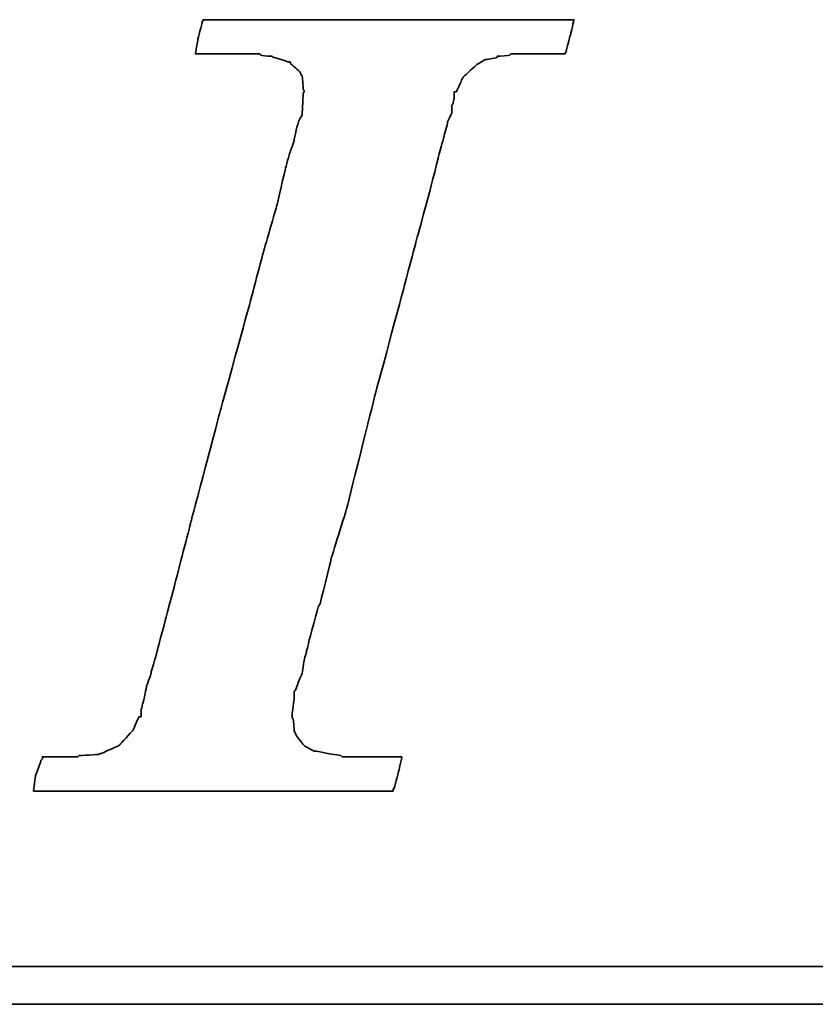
# Model space of a CAD drawing. Header units: millimetres. Extents: x -629 to -378, y -498 to -353.
# Tile 31 of 47: x -444.14 to -441.1, y -424.73 to -420.97. Entities that reach past the tile are written whole.
import ezdxf

# ---------------------------------------------------------------- set-up
doc = ezdxf.new("R2010")
doc.units = ezdxf.units.MM
doc.header["$LTSCALE"] = 0.1
doc.layers.add('CHA', color=7, linetype='CONTINUOUS')
doc.layers.add('layer 1', color=7, linetype='CONTINUOUS')

# ---------------------------------------------------------------- blocks, each defined once
blk = doc.blocks.new('TBI MOTION logo(完整正式版)')
at = {"layer": 'layer 1', "color": 22, "lineweight": 35}
for points, knots in [([(-40.59125, -7.94375), (-40.59125, -7.94375), (-40.97375, -7.94375), (-40.97375, -7.94375), (-40.97375, -7.94375), (-40.97375, -7.94375), (-41.38125, -7.94375), (-41.38125, -7.94375), (-41.38125, -7.94375), (-41.38125, -7.94375), (-41.54875, -7.94375), (-41.54875, -7.94375), (-41.54875, -7.94375), (-41.54875, -7.94375), (-41.59875, -7.94375), (-41.59875, -7.94375), (-41.59875, -7.94375), (-41.59875, -7.94375), (-41.88375, -7.94375), (-41.88375, -7.94375), (-41.88375, -7.94375), (-41.88375, -7.94375), (-41.90875, -7.91875), (-41.90875, -7.91875), (-41.90875, -7.91875), (-41.90875, -7.91875), (-42.19875, -7.87125), (-42.19875, -7.87125), (-42.19875, -7.87125), (-42.19875, -7.87125), (-42.43875, -7.82375), (-42.43875, -7.82375), (-42.43875, -7.82375), (-42.43875, -7.82375), (-42.45875, -7.82375), (-42.45875, -7.82375), (-42.45875, -7.82375), (-42.45875, -7.82375), (-42.48625, -7.82375), (-42.48625, -7.82375), (-42.48625, -7.82375), (-42.48625, -7.82375), (-42.67625, -7.72375), (-42.67625, -7.72375), (-42.67625, -7.72375), (-42.67625, -7.72375), (-42.70125, -7.70375), (-42.70125, -7.70375), (-42.70125, -7.70375), (-42.70125, -7.70375), (-42.72375, -7.67875), (-42.72375, -7.67875), (-42.72375, -7.67875), (-42.72375, -7.67875), (-42.86875, -7.48875), (-42.86875, -7.48875), (-42.86875, -7.48875), (-42.86875, -7.48875), (-42.89375, -7.43875), (-42.89375, -7.43875), (-42.89375, -7.43875), (-42.89375, -7.43875), (-42.91875, -7.38875), (-42.91875, -7.38875), (-42.91875, -7.38875), (-42.91875, -7.38875), (-42.93875, -7.12875), (-42.93875, -7.12875), (-42.93875, -7.12875), (-42.93875, -7.12875), (-42.96375, -7.10375), (-42.96375, -7.10375), (-42.96375, -7.10375), (-42.96375, -7.10375), (-42.96375, -7.05375), (-42.96375, -7.05375), (-42.96375, -7.05375), (-42.96375, -7.05375), (-42.96375, -7.00875), (-42.96375, -7.00875), (-42.96375, -7.00875), (-42.96375, -7.00875), (-42.91875, -6.69625), (-42.91875, -6.69625), (-42.91875, -6.69625), (-42.91875, -6.69625), (-42.91875, -6.62375), (-42.91875, -6.62375), (-42.91875, -6.62375), (-42.91875, -6.62375), (-42.91875, -6.59625), (-42.91875, -6.59625), (-42.91875, -6.59625), (-42.91875, -6.59625), (-42.91875, -6.57375), (-42.91875, -6.57375), (-42.91875, -6.57375), (-42.91875, -6.57375), (-42.91875, -6.52875), (-42.91875, -6.52875), (-42.91875, -6.52875), (-42.91875, -6.52875), (-42.89375, -6.50375), (-42.89375, -6.50375), (-42.89375, -6.50375), (-42.89375, -6.50375), (-42.84375, -6.38375), (-42.84375, -6.38375), (-42.84375, -6.38375), (-42.84375, -6.38375), (-42.84375, -6.35875), (-42.84375, -6.35875), (-42.84375, -6.35875), (-42.84375, -6.35875), (-42.74625, -6.14375), (-42.74625, -6.14375), (-42.74625, -6.14375), (-42.74625, -6.14375), (-42.70125, -5.85375), (-42.70125, -5.85375), (-42.70125, -5.85375), (-42.70125, -5.85375), (-42.60375, -5.47125), (-42.60375, -5.47125), (-42.60375, -5.47125), (-42.60375, -5.47125), (-42.60375, -5.44875), (-42.60375, -5.44875), (-42.60375, -5.44875), (-42.60375, -5.44875), (-42.38875, -4.67875), (-42.38875, -4.67875), (-42.38875, -4.67875), (-42.38875, -4.67875), (-42.36375, -4.65375), (-42.36375, -4.65375), (-42.36375, -4.65375), (-42.36375, -4.65375), (-42.12375, -3.69625), (-42.12375, -3.69625), (-42.12375, -3.69625), (-42.12375, -3.69625), (-42.12375, -3.67374), (-42.12375, -3.67374), (-42.12375, -3.67374), (-42.12375, -3.67374), (-41.78875, -2.59374), (-41.78875, -2.59374), (-41.78875, -2.59374), (-41.78875, -2.59374), (-41.18875, -0.19375), (-41.18875, -0.19375), (-41.18875, -0.19375), (-41.18875, -0.19375), (-40.54375, 2.20624), (-40.54375, 2.20624), (-40.54375, 2.20624), (-40.54375, 2.20624), (-40.25375, 3.30875), (-40.25375, 3.30875), (-40.25375, 3.30875), (-40.25375, 3.30875), (-39.98875, 4.27125), (-39.98875, 4.27125), (-39.98875, 4.27125), (-39.98875, 4.27125), (-39.77375, 5.13125), (-39.77375, 5.13125), (-39.77375, 5.13125), (-39.77375, 5.13125), (-39.67875, 5.47125), (-39.67875, 5.47125), (-39.67875, 5.47125), (-39.67875, 5.47125), (-39.60375, 5.75625), (-39.60375, 5.75625), (-39.60375, 5.75625), (-39.60375, 5.75625), (-39.60375, 5.78125), (-39.60375, 5.78125), (-39.60375, 5.78125), (-39.60375, 5.78125), (-39.50875, 5.97125), (-39.50875, 5.97125), (-39.50875, 5.97125), (-39.50875, 5.97125), (-39.50875, 6.13875), (-39.50875, 6.13875), (-39.50875, 6.13875), (-39.50875, 6.13875), (-39.48625, 6.16625), (-39.48625, 6.16625), (-39.48625, 6.16625), (-39.48625, 6.16625), (-39.46125, 6.28625), (-39.46125, 6.28625), (-39.46125, 6.28625), (-39.46125, 6.28625), (-39.46125, 6.42625), (-39.46125, 6.42625), (-39.46125, 6.42625), (-39.46125, 6.42625), (-39.41375, 6.42625), (-39.41375, 6.42625), (-39.41375, 6.42625), (-39.41375, 6.42625), (-39.29375, 6.69125), (-39.29375, 6.69125), (-39.29375, 6.69125), (-39.29375, 6.69125), (-39.26875, 6.74125), (-39.26875, 6.74125), (-39.26875, 6.74125), (-39.26875, 6.74125), (-39.24375, 6.76625), (-39.24375, 6.76625), (-39.24375, 6.76625), (-39.24375, 6.76625), (-38.98375, 7.00624), (-38.98375, 7.00624), (-38.98375, 7.00624), (-38.98375, 7.00624), (-38.95625, 7.02624), (-38.95625, 7.02624), (-38.95625, 7.02624), (-38.95625, 7.02624), (-38.78875, 7.12624), (-38.78875, 7.12624), (-38.78875, 7.12624), (-38.78875, 7.12624), (-38.76375, 7.12624), (-38.76375, 7.12624), (-38.76375, 7.12624), (-38.76375, 7.12624), (-38.74375, 7.12624), (-38.74375, 7.12624), (-38.74375, 7.12624), (-38.74375, 7.12624), (-38.52875, 7.17125), (-38.52875, 7.17125), (-38.52875, 7.17125), (-38.52875, 7.17125), (-38.52875, 7.19624), (-38.52875, 7.19624), (-38.52875, 7.19624), (-38.52875, 7.19624), (-38.50375, 7.19624), (-38.50375, 7.19624), (-38.50375, 7.19624), (-38.50375, 7.19624), (-38.26125, 7.21875), (-38.26125, 7.21875), (-38.26125, 7.21875), (-38.26125, 7.21875), (-38.23875, 7.24624), (-38.23875, 7.24624), (-38.23875, 7.24624), (-38.23875, 7.24624), (-38.21625, 7.24624), (-38.21625, 7.24624), (-38.21625, 7.24624), (-38.21625, 7.24624), (-38.18875, 7.24624), (-38.18875, 7.24624), (-38.18875, 7.24624), (-38.18875, 7.24624), (-37.90375, 7.24624), (-37.90375, 7.24624), (-37.90375, 7.24624), (-37.90375, 7.24624), (-37.85375, 7.24624), (-37.85375, 7.24624), (-37.85375, 7.24624), (-37.85375, 7.24624), (-37.75875, 7.24624), (-37.75875, 7.24624), (-37.75875, 7.24624), (-37.75875, 7.24624), (-37.42375, 7.24624), (-37.42375, 7.24624), (-37.42375, 7.24624), (-37.42375, 7.24624), (-37.08875, 7.24624), (-37.08875, 7.24624), (-37.08875, 7.24624), (-37.08875, 7.24624), (-37.06375, 7.24624), (-37.06375, 7.24624), (-37.06375, 7.24624), (-37.06375, 7.24624), (-37.06375, 7.26624), (-37.06375, 7.26624), (-37.06375, 7.26624), (-37.06375, 7.26624), (-37.03875, 7.29125), (-37.03875, 7.29125), (-37.03875, 7.29125), (-37.03875, 7.29125), (-37.03875, 7.31625), (-37.03875, 7.31625), (-37.03875, 7.31625), (-37.03875, 7.31625), (-36.94125, 7.67625), (-36.94125, 7.67625), (-36.94125, 7.67625), (-36.94125, 7.67625), (-36.86875, 7.98625), (-36.86875, 7.98625), (-36.86875, 7.98625), (-36.86875, 7.98625), (-36.98875, 7.98625), (-36.98875, 7.98625), (-36.98875, 7.98625), (-36.98875, 7.98625), (-37.42375, 7.98625), (-37.42375, 7.98625), (-37.42375, 7.98625), (-37.42375, 7.98625), (-37.94875, 7.98625), (-37.94875, 7.98625), (-37.94875, 7.98625), (-37.94875, 7.98625), (-38.57375, 7.98625), (-38.57375, 7.98625), (-38.57375, 7.98625), (-38.57375, 7.98625), (-39.29375, 7.98625), (-39.29375, 7.98625), (-39.29375, 7.98625), (-39.29375, 7.98625), (-40.82875, 7.98625), (-40.82875, 7.98625), (-40.82875, 7.98625), (-40.82875, 7.98625), (-42.36375, 7.98625), (-42.36375, 7.98625), (-42.36375, 7.98625), (-42.36375, 7.98625), (-43.08375, 7.98625), (-43.08375, 7.98625), (-43.08375, 7.98625), (-43.08375, 7.98625), (-43.70875, 7.98625), (-43.70875, 7.98625), (-43.70875, 7.98625), (-43.70875, 7.98625), (-44.23375, 7.98625), (-44.23375, 7.98625), (-44.23375, 7.98625), (-44.23375, 7.98625), (-44.66875, 7.98625), (-44.66875, 7.98625), (-44.66875, 7.98625), (-44.66875, 7.98625), (-44.88375, 7.98625), (-44.88375, 7.98625), (-44.88375, 7.98625), (-44.88375, 7.98625), (-44.90875, 7.94125), (-44.90875, 7.94125), (-44.90875, 7.94125), (-44.90875, 7.94125), (-44.90875, 7.91625), (-44.90875, 7.91625), (-44.90875, 7.91625), (-44.90875, 7.91625), (-45.00375, 7.55625), (-45.00375, 7.55625), (-45.00375, 7.55625), (-45.00375, 7.55625), (-45.05375, 7.24624), (-45.05375, 7.24624), (-45.05375, 7.24624), (-45.05375, 7.24624), (-44.61875, 7.24624), (-44.61875, 7.24624), (-44.61875, 7.24624), (-44.61875, 7.24624), (-44.11375, 7.24624), (-44.11375, 7.24624), (-44.11375, 7.24624), (-44.11375, 7.24624), (-43.99375, 7.24624), (-43.99375, 7.24624), (-43.99375, 7.24624), (-43.99375, 7.24624), (-43.94625, 7.24624), (-43.94625, 7.24624), (-43.94625, 7.24624), (-43.94625, 7.24624), (-43.92374, 7.24624), (-43.92374, 7.24624), (-43.92374, 7.24624), (-43.92374, 7.24624), (-43.65875, 7.24624), (-43.65875, 7.24624), (-43.65875, 7.24624), (-43.65875, 7.24624), (-43.63875, 7.21875), (-43.63875, 7.21875), (-43.63875, 7.21875), (-43.63875, 7.21875), (-43.46875, 7.19624), (-43.46875, 7.19624), (-43.46875, 7.19624), (-43.46875, 7.19624), (-43.39875, 7.19624), (-43.39875, 7.19624), (-43.39875, 7.19624), (-43.39875, 7.19624), (-43.37125, 7.17125), (-43.37125, 7.17125), (-43.37125, 7.17125), (-43.37125, 7.17125), (-43.34875, 7.17125), (-43.34875, 7.17125), (-43.34875, 7.17125), (-43.34875, 7.17125), (-43.20375, 7.12624), (-43.20375, 7.12624), (-43.20375, 7.12624), (-43.20375, 7.12624), (-43.05875, 7.07624), (-43.05875, 7.07624), (-43.05875, 7.07624), (-43.05875, 7.07624), (-43.01375, 7.07624), (-43.01375, 7.07624), (-43.01375, 7.07624), (-43.01375, 7.07624), (-42.98875, 7.02624), (-42.98875, 7.02624), (-42.98875, 7.02624), (-42.98875, 7.02624), (-42.79875, 6.86125), (-42.79875, 6.86125), (-42.79875, 6.86125), (-42.79875, 6.86125), (-42.77375, 6.81125), (-42.77375, 6.81125), (-42.77375, 6.81125), (-42.77375, 6.81125), (-42.74625, 6.76625), (-42.74625, 6.76625), (-42.74625, 6.76625), (-42.74625, 6.76625), (-42.72375, 6.47625), (-42.72375, 6.47625), (-42.72375, 6.47625), (-42.72375, 6.47625), (-42.70125, 6.45124), (-42.70125, 6.45124), (-42.70125, 6.45124), (-42.70125, 6.45124), (-42.70125, 6.42625), (-42.70125, 6.42625), (-42.70125, 6.42625), (-42.70125, 6.42625), (-42.72375, 6.40625), (-42.72375, 6.40625), (-42.72375, 6.40625), (-42.72375, 6.40625), (-42.74625, 5.97125), (-42.74625, 5.97125), (-42.74625, 5.97125), (-42.74625, 5.97125), (-42.74625, 5.94625), (-42.74625, 5.94625), (-42.74625, 5.94625), (-42.74625, 5.94625), (-42.74625, 5.92625), (-42.74625, 5.92625), (-42.74625, 5.92625), (-42.74625, 5.92625), (-42.77375, 5.87625), (-42.77375, 5.87625), (-42.77375, 5.87625), (-42.77375, 5.87625), (-42.81875, 5.80625), (-42.81875, 5.80625), (-42.81875, 5.80625), (-42.81875, 5.80625), (-42.86875, 5.63625), (-42.86875, 5.63625), (-42.86875, 5.63625), (-42.86875, 5.63625), (-42.91875, 5.39625), (-42.91875, 5.39625), (-42.91875, 5.39625), (-42.91875, 5.39625), (-42.91875, 5.37124), (-42.91875, 5.37124), (-42.91875, 5.37124), (-42.91875, 5.37124), (-43.01375, 5.10874), (-43.01375, 5.10874), (-43.01375, 5.10874), (-43.01375, 5.10874), (-43.10875, 4.77124), (-43.10875, 4.77124), (-43.10875, 4.77124), (-43.10875, 4.77124), (-43.29875, 3.95625), (-43.29875, 3.95625), (-43.29875, 3.95625), (-43.29875, 3.95625), (-43.58875, 2.95125), (-43.58875, 2.95125), (-43.58875, 2.95125), (-43.58875, 2.95125), (-43.87375, 1.87125), (-43.87375, 1.87125), (-43.87375, 1.87125), (-43.87375, 1.87125), (-44.52625, -0.50374), (-44.52625, -0.50374), (-44.52625, -0.50374), (-44.52625, -0.50374), (-45.14875, -2.85375), (-45.14875, -2.85375), (-45.14875, -2.85375), (-45.14875, -2.85375), (-45.43375, -3.95875), (-45.43375, -3.95875), (-45.43375, -3.95875), (-45.43375, -3.95875), (-45.69875, -4.96875), (-45.69875, -4.96875), (-45.69875, -4.96875), (-45.69875, -4.96875), (-45.91375, -5.78375), (-45.91375, -5.78375), (-45.91375, -5.78375), (-45.91375, -5.78375), (-46.01375, -6.11875), (-46.01375, -6.11875), (-46.01375, -6.11875), (-46.01375, -6.11875), (-46.01375, -6.14375), (-46.01375, -6.14375), (-46.01375, -6.14375), (-46.01375, -6.14375), (-46.10875, -6.40875), (-46.10875, -6.40875), (-46.10875, -6.40875), (-46.10875, -6.40875), (-46.15375, -6.64875), (-46.15375, -6.64875), (-46.15375, -6.64875), (-46.15375, -6.64875), (-46.20375, -6.83875), (-46.20375, -6.83875), (-46.20375, -6.83875), (-46.20375, -6.83875), (-46.22875, -6.93375), (-46.22875, -6.93375), (-46.22875, -6.93375), (-46.22875, -6.93375), (-46.22875, -7.07875), (-46.22875, -7.07875), (-46.22875, -7.07875), (-46.22875, -7.07875), (-46.27375, -7.07875), (-46.27375, -7.07875), (-46.27375, -7.07875), (-46.27375, -7.07875), (-46.39375, -7.34375), (-46.39375, -7.34375), (-46.39375, -7.34375), (-46.39375, -7.34375), (-46.39375, -7.36875), (-46.39375, -7.36875), (-46.39375, -7.36875), (-46.39375, -7.36875), (-46.42125, -7.38875), (-46.42125, -7.38875), (-46.42125, -7.38875), (-46.42125, -7.38875), (-46.68375, -7.67875), (-46.68375, -7.67875), (-46.68375, -7.67875), (-46.68375, -7.67875), (-46.70875, -7.70375), (-46.70875, -7.70375), (-46.70875, -7.70375), (-46.70875, -7.70375), (-46.75375, -7.72375), (-46.75375, -7.72375), (-46.75375, -7.72375), (-46.75375, -7.72375), (-47.08875, -7.87125), (-47.08875, -7.87125), (-47.08875, -7.87125), (-47.08875, -7.87125), (-47.11625, -7.87125), (-47.11625, -7.87125), (-47.11625, -7.87125), (-47.11625, -7.87125), (-47.13875, -7.89375), (-47.13875, -7.89375), (-47.13875, -7.89375), (-47.13875, -7.89375), (-47.56875, -7.91875), (-47.56875, -7.91875), (-47.56875, -7.91875), (-47.56875, -7.91875), (-47.59625, -7.94375), (-47.59625, -7.94375), (-47.59625, -7.94375), (-47.59625, -7.94375), (-47.64375, -7.94375), (-47.64375, -7.94375), (-47.64375, -7.94375), (-47.64375, -7.94375), (-47.73625, -7.94375), (-47.73625, -7.94375), (-47.73625, -7.94375), (-47.73625, -7.94375), (-48.07375, -7.94375), (-48.07375, -7.94375), (-48.07375, -7.94375), (-48.07375, -7.94375), (-48.36125, -7.94375), (-48.36125, -7.94375), (-48.36125, -7.94375), (-48.36125, -7.94375), (-48.36125, -7.96625), (-48.36125, -7.96625), (-48.36125, -7.96625), (-48.36125, -7.96625), (-48.36125, -7.99125), (-48.36125, -7.99125), (-48.36125, -7.99125), (-48.36125, -7.99125), (-48.38875, -8.01375), (-48.38875, -8.01375), (-48.38875, -8.01375), (-48.38875, -8.01375), (-48.50875, -8.34875), (-48.50875, -8.34875), (-48.50875, -8.34875), (-48.50875, -8.34875), (-48.55375, -8.68625), (-48.55375, -8.68625), (-48.55375, -8.68625), (-48.55375, -8.68625), (-48.45875, -8.68625), (-48.45875, -8.68625), (-48.45875, -8.68625), (-48.45875, -8.68625), (-48.07375, -8.68625), (-48.07375, -8.68625), (-48.07375, -8.68625), (-48.07375, -8.68625), (-47.52375, -8.68625), (-47.52375, -8.68625), (-47.52375, -8.68625), (-47.52375, -8.68625), (-46.92375, -8.68625), (-46.92375, -8.68625), (-46.92375, -8.68625), (-46.92375, -8.68625), (-46.25375, -8.68625), (-46.25375, -8.68625), (-46.25375, -8.68625), (-46.25375, -8.68625), (-46.20375, -8.68625), (-46.20375, -8.68625), (-46.20375, -8.68625), (-46.20375, -8.68625), (-44.71375, -8.68625), (-44.71375, -8.68625), (-44.71375, -8.68625), (-44.71375, -8.68625), (-43.22875, -8.68625), (-43.22875, -8.68625), (-43.22875, -8.68625), (-43.22875, -8.68625), (-42.55875, -8.68625), (-42.55875, -8.68625), (-42.55875, -8.68625), (-42.55875, -8.68625), (-42.50875, -8.68625), (-42.50875, -8.68625), (-42.50875, -8.68625), (-42.50875, -8.68625), (-41.93375, -8.68625), (-41.93375, -8.68625), (-41.93375, -8.68625), (-41.93375, -8.68625), (-41.38125, -8.68625), (-41.38125, -8.68625), (-41.38125, -8.68625), (-41.38125, -8.68625), (-40.97375, -8.68625), (-40.97375, -8.68625), (-40.97375, -8.68625), (-40.97375, -8.68625), (-40.78125, -8.68625), (-40.78125, -8.68625), (-40.78125, -8.68625), (-40.78125, -8.68625), (-40.78125, -8.63875), (-40.78125, -8.63875), (-40.78125, -8.63875), (-40.78125, -8.63875), (-40.75875, -8.63875), (-40.75875, -8.63875), (-40.75875, -8.63875), (-40.75875, -8.63875), (-40.66375, -8.27875), (-40.66375, -8.27875), (-40.66375, -8.27875), (-40.66375, -8.27875), (-40.59125, -7.94375), (-40.59125, -7.94375)], [0, 0, 0, 0, 0.00558659, 0.00558659, 0.00558659, 0.0055866, 0.01117318, 0.01117318, 0.01117318, 0.01117319, 0.01675978, 0.01675978, 0.01675978, 0.01675979, 0.02234637, 0.02234637, 0.02234637, 0.02234638, 0.02793296, 0.02793296, 0.02793296, 0.02793297, 0.03351955, 0.03351955, 0.03351955, 0.03351956, 0.03910615, 0.03910615, 0.03910615, 0.03910616, 0.04469274, 0.04469274, 0.04469274, 0.04469275, 0.05027933, 0.05027933, 0.05027933, 0.05027934, 0.05586592, 0.05586592, 0.05586592, 0.05586593, 0.06145251, 0.06145251, 0.06145251, 0.06145252, 0.06703911, 0.06703911, 0.06703911, 0.06703912, 0.0726257, 0.0726257, 0.0726257, 0.07262571, 0.07821229, 0.07821229, 0.07821229, 0.0782123, 0.08379888, 0.08379888, 0.08379888, 0.08379889, 0.08938547, 0.08938547, 0.08938547, 0.08938548, 0.09497207, 0.09497207, 0.09497207, 0.09497208, 0.10055866, 0.10055866, 0.10055866, 0.10055867, 0.10614525, 0.10614525, 0.10614525, 0.10614526, 0.11173184, 0.11173184, 0.11173184, 0.11173185, 0.11731844, 0.11731844, 0.11731844, 0.11731845, 0.12290503, 0.12290503, 0.12290503, 0.12290504, 0.12849162, 0.12849162, 0.12849162, 0.12849163, 0.13407821, 0.13407821, 0.13407821, 0.13407822, 0.1396648, 0.1396648, 0.1396648, 0.13966481, 0.1452514, 0.1452514, 0.1452514, 0.14525141, 0.15083799, 0.15083799, 0.15083799, 0.150838, 0.15642458, 0.15642458, 0.15642458, 0.15642459, 0.16201117, 0.16201117, 0.16201117, 0.16201118, 0.16759777, 0.16759777, 0.16759777, 0.16759778, 0.17318436, 0.17318436, 0.17318436, 0.17318437, 0.17877095, 0.17877095, 0.17877095, 0.17877096, 0.18435754, 0.18435754, 0.18435754, 0.18435755, 0.18994413, 0.18994413, 0.18994413, 0.18994414, 0.19553073, 0.19553073, 0.19553073, 0.19553074, 0.20111732, 0.20111732, 0.20111732, 0.20111733, 0.20670391, 0.20670391, 0.20670391, 0.20670392, 0.2122905, 0.2122905, 0.2122905, 0.21229051, 0.21787709, 0.21787709, 0.21787709, 0.2178771, 0.22346369, 0.22346369, 0.22346369, 0.2234637, 0.22905028, 0.22905028, 0.22905028, 0.22905029, 0.23463687, 0.23463687, 0.23463687, 0.23463688, 0.24022346, 0.24022346, 0.24022346, 0.24022347, 0.24581006, 0.24581006, 0.24581006, 0.24581007, 0.25139665, 0.25139665, 0.25139665, 0.25139666, 0.25698324, 0.25698324, 0.25698324, 0.25698325, 0.26256983, 0.26256983, 0.26256983, 0.26256984, 0.26815642, 0.26815642, 0.26815642, 0.26815643, 0.27374302, 0.27374302, 0.27374302, 0.27374303, 0.27932961, 0.27932961, 0.27932961, 0.27932962, 0.2849162, 0.2849162, 0.2849162, 0.28491621, 0.29050279, 0.29050279, 0.29050279, 0.2905028, 0.29608939, 0.29608939, 0.29608939, 0.2960894, 0.30167598, 0.30167598, 0.30167598, 0.30167599, 0.30726257, 0.30726257, 0.30726257, 0.30726258, 0.31284916, 0.31284916, 0.31284916, 0.31284917, 0.31843575, 0.31843575, 0.31843575, 0.31843576, 0.32402235, 0.32402235, 0.32402235, 0.32402236, 0.32960894, 0.32960894, 0.32960894, 0.32960895, 0.33519553, 0.33519553, 0.33519553, 0.33519554, 0.34078212, 0.34078212, 0.34078212, 0.34078213, 0.34636872, 0.34636872, 0.34636872, 0.34636873, 0.35195531, 0.35195531, 0.35195531, 0.35195532, 0.3575419, 0.3575419, 0.3575419, 0.35754191, 0.36312849, 0.36312849, 0.36312849, 0.3631285, 0.36871508, 0.36871508, 0.36871508, 0.36871509, 0.37430168, 0.37430168, 0.37430168, 0.37430169, 0.37988827, 0.37988827, 0.37988827, 0.37988828, 0.38547486, 0.38547486, 0.38547486, 0.38547487, 0.39106145, 0.39106145, 0.39106145, 0.39106146, 0.39664804, 0.39664804, 0.39664804, 0.39664805, 0.40223464, 0.40223464, 0.40223464, 0.40223465, 0.40782123, 0.40782123, 0.40782123, 0.40782124, 0.41340782, 0.41340782, 0.41340782, 0.41340783, 0.41899441, 0.41899441, 0.41899441, 0.41899442, 0.42458101, 0.42458101, 0.42458101, 0.42458102, 0.4301676, 0.4301676, 0.4301676, 0.43016761, 0.43575419, 0.43575419, 0.43575419, 0.4357542, 0.44134078, 0.44134078, 0.44134078, 0.44134079, 0.44692737, 0.44692737, 0.44692737, 0.44692738, 0.45251397, 0.45251397, 0.45251397, 0.45251398, 0.45810056, 0.45810056, 0.45810056, 0.45810057, 0.46368715, 0.46368715, 0.46368715, 0.46368716, 0.46927374, 0.46927374, 0.46927374, 0.46927375, 0.47486034, 0.47486034, 0.47486034, 0.47486035, 0.48044693, 0.48044693, 0.48044693, 0.48044694, 0.48603352, 0.48603352, 0.48603352, 0.48603353, 0.49162011, 0.49162011, 0.49162011, 0.49162012, 0.4972067, 0.4972067, 0.4972067, 0.49720671, 0.5027933, 0.5027933, 0.5027933, 0.50279331, 0.50837989, 0.50837989, 0.50837989, 0.5083799, 0.51396648, 0.51396648, 0.51396648, 0.51396649, 0.51955307, 0.51955307, 0.51955307, 0.51955308, 0.52513966, 0.52513966, 0.52513966, 0.52513967, 0.53072626, 0.53072626, 0.53072626, 0.53072627, 0.53631285, 0.53631285, 0.53631285, 0.53631286, 0.54189944, 0.54189944, 0.54189944, 0.54189945, 0.54748603, 0.54748603, 0.54748603, 0.54748604, 0.55307263, 0.55307263, 0.55307263, 0.55307264, 0.55865922, 0.55865922, 0.55865922, 0.55865923, 0.56424581, 0.56424581, 0.56424581, 0.56424582, 0.5698324, 0.5698324, 0.5698324, 0.56983241, 0.57541899, 0.57541899, 0.57541899, 0.575419, 0.58100559, 0.58100559, 0.58100559, 0.5810056, 0.58659218, 0.58659218, 0.58659218, 0.58659219, 0.59217877, 0.59217877, 0.59217877, 0.59217878, 0.59776536, 0.59776536, 0.59776536, 0.59776537, 0.60335196, 0.60335196, 0.60335196, 0.60335197, 0.60893855, 0.60893855, 0.60893855, 0.60893856, 0.61452514, 0.61452514, 0.61452514, 0.61452515, 0.62011173, 0.62011173, 0.62011173, 0.62011174, 0.62569832, 0.62569832, 0.62569832, 0.62569833, 0.63128492, 0.63128492, 0.63128492, 0.63128493, 0.63687151, 0.63687151, 0.63687151, 0.63687152, 0.6424581, 0.6424581, 0.6424581, 0.64245811, 0.64804469, 0.64804469, 0.64804469, 0.6480447, 0.65363128, 0.65363128, 0.65363128, 0.65363129, 0.65921788, 0.65921788, 0.65921788, 0.65921789, 0.66480447, 0.66480447, 0.66480447, 0.66480448, 0.67039106, 0.67039106, 0.67039106, 0.67039107, 0.67597765, 0.67597765, 0.67597765, 0.67597766, 0.68156425, 0.68156425, 0.68156425, 0.68156426, 0.68715084, 0.68715084, 0.68715084, 0.68715085, 0.69273743, 0.69273743, 0.69273743, 0.69273744, 0.69832402, 0.69832402, 0.69832402, 0.69832403, 0.70391061, 0.70391061, 0.70391061, 0.70391062, 0.70949721, 0.70949721, 0.70949721, 0.70949722, 0.7150838, 0.7150838, 0.7150838, 0.71508381, 0.72067039, 0.72067039, 0.72067039, 0.7206704, 0.72625698, 0.72625698, 0.72625698, 0.72625699, 0.73184358, 0.73184358, 0.73184358, 0.73184359, 0.73743017, 0.73743017, 0.73743017, 0.73743018, 0.74301676, 0.74301676, 0.74301676, 0.74301677, 0.74860335, 0.74860335, 0.74860335, 0.74860336, 0.75418994, 0.75418994, 0.75418994, 0.75418995, 0.75977654, 0.75977654, 0.75977654, 0.75977655, 0.76536313, 0.76536313, 0.76536313, 0.76536314, 0.77094972, 0.77094972, 0.77094972, 0.77094973, 0.77653631, 0.77653631, 0.77653631, 0.77653632, 0.78212291, 0.78212291, 0.78212291, 0.78212292, 0.7877095, 0.7877095, 0.7877095, 0.78770951, 0.79329609, 0.79329609, 0.79329609, 0.7932961, 0.79888268, 0.79888268, 0.79888268, 0.79888269, 0.80446927, 0.80446927, 0.80446927, 0.80446928, 0.81005587, 0.81005587, 0.81005587, 0.81005588, 0.81564246, 0.81564246, 0.81564246, 0.81564247, 0.82122905, 0.82122905, 0.82122905, 0.82122906, 0.82681564, 0.82681564, 0.82681564, 0.82681565, 0.83240223, 0.83240223, 0.83240223, 0.83240224, 0.83798883, 0.83798883, 0.83798883, 0.83798884, 0.84357542, 0.84357542, 0.84357542, 0.84357543, 0.84916201, 0.84916201, 0.84916201, 0.84916202, 0.8547486, 0.8547486, 0.8547486, 0.85474861, 0.8603352, 0.8603352, 0.8603352, 0.86033521, 0.86592179, 0.86592179, 0.86592179, 0.8659218, 0.87150838, 0.87150838, 0.87150838, 0.87150839, 0.87709497, 0.87709497, 0.87709497, 0.87709498, 0.88268156, 0.88268156, 0.88268156, 0.88268157, 0.88826816, 0.88826816, 0.88826816, 0.88826817, 0.89385475, 0.89385475, 0.89385475, 0.89385476, 0.89944134, 0.89944134, 0.89944134, 0.89944135, 0.90502793, 0.90502793, 0.90502793, 0.90502794, 0.91061453, 0.91061453, 0.91061453, 0.91061454, 0.91620112, 0.91620112, 0.91620112, 0.91620113, 0.92178771, 0.92178771, 0.92178771, 0.92178772, 0.9273743, 0.9273743, 0.9273743, 0.92737431, 0.93296089, 0.93296089, 0.93296089, 0.9329609, 0.93854749, 0.93854749, 0.93854749, 0.9385475, 0.94413408, 0.94413408, 0.94413408, 0.94413409, 0.94972067, 0.94972067, 0.94972067, 0.94972068, 0.95530726, 0.95530726, 0.95530726, 0.95530727, 0.96089385, 0.96089385, 0.96089385, 0.96089386, 0.96648045, 0.96648045, 0.96648045, 0.96648046, 0.97206704, 0.97206704, 0.97206704, 0.97206705, 0.97765363, 0.97765363, 0.97765363, 0.97765364, 0.98324022, 0.98324022, 0.98324022, 0.98324023, 0.98882682, 0.98882682, 0.98882682, 0.98882683, 0.99441341, 0.99441341, 0.99441341, 0.99441342, 1, 1, 1, 1]), ([(75.90875, -9.47875), (75.90875, -9.47875), (75.90875, -12.28625), (75.90875, -12.28625), (75.90875, -12.28625), (75.90875, -12.28625), (75.90875, -12.47875), (75.90875, -12.47875), (75.90875, -12.47875), (75.90875, -12.47875), (75.71625, -12.47875), (75.71625, -12.47875), (75.71625, -12.47875), (75.71625, -12.47875), (-88.32875, -12.47875), (-88.32875, -12.47875), (-88.32875, -12.47875), (-88.32875, -12.47875), (-88.32875, -13.29375), (-88.32875, -13.29375), (-88.32875, -13.29375), (-88.32875, -13.29375), (82.89125, -13.29375), (82.89125, -13.29375), (82.89125, -13.29375), (82.89125, -13.29375), (75.90875, -9.47875), (75.90875, -9.47875)], [0, 0, 0, 0, 0.14285714, 0.14285714, 0.14285714, 0.14285715, 0.28571429, 0.28571429, 0.28571429, 0.2857143, 0.42857143, 0.42857143, 0.42857143, 0.42857144, 0.57142857, 0.57142857, 0.57142857, 0.57142858, 0.71428571, 0.71428571, 0.71428571, 0.71428572, 0.85714286, 0.85714286, 0.85714286, 0.85714287, 1, 1, 1, 1])]:
    blk.add_open_spline(points, degree=3, knots=knots, dxfattribs=at)

msp = doc.modelspace()

# ---------------------------------------------------------------- block references
at = {"layer": 'CHA', "color": 7, "xscale": 0.1765387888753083, "yscale": 0.1765387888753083, "zscale": 0.1765387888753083}
msp.add_blockref('TBI MOTION logo(完整正式版)', (-435.5168, -422.383), dxfattribs=at)

doc.saveas('drawing.dxf')
